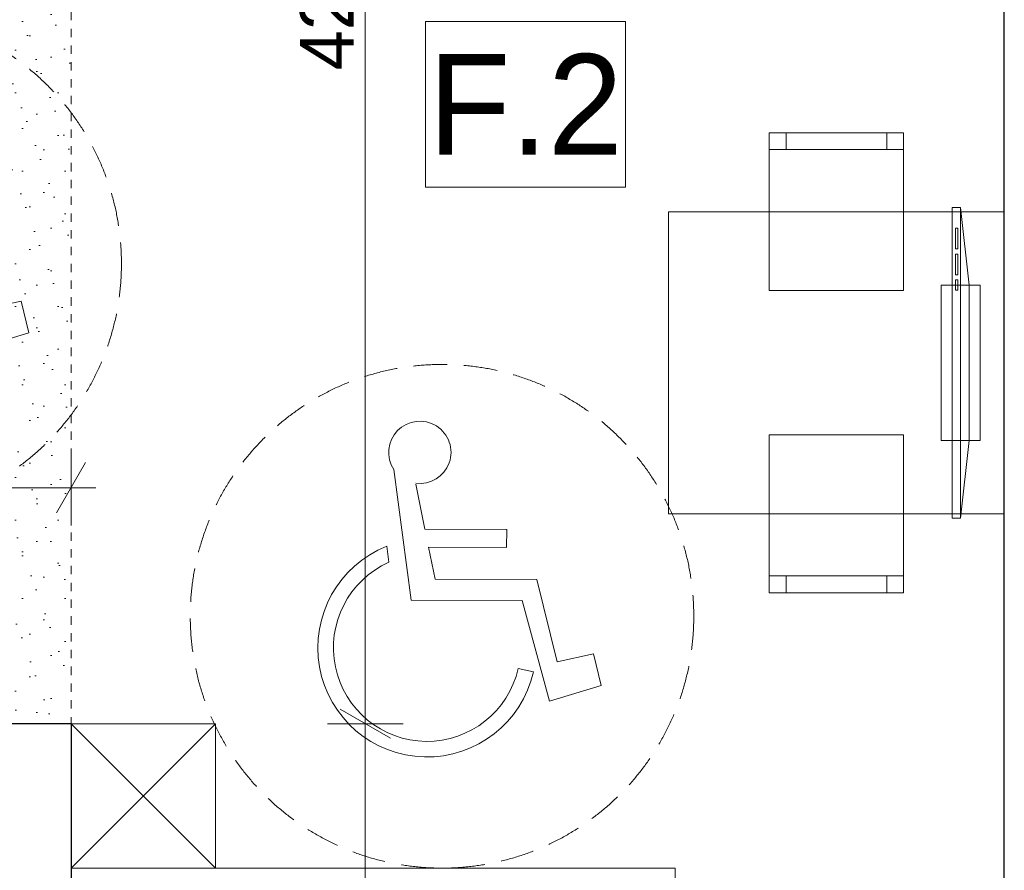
# Model space of a CAD drawing. Extents: x -264238 to -24649, y 31125 to 167795.
# Tile 131 of 256: x -184776 to -181842, y 61418 to 63952. Entities that reach past the tile are written whole.
import ezdxf

# ---------------------------------------------------------------- set-up
doc = ezdxf.new("R2010")
doc.units = 0
doc.header["$MEASUREMENT"] = 0
doc.linetypes.add('Hidden Line', pattern=[50, 25, -25])
doc.linetypes.add('Krawędzie ukryte', pattern=[150, 100, -50])
for name, color, linetype, lineweight in [('Arch opisy_Nr_Pióra__21', 7, 'Continuous', 9), ('Arch wymiary_Nr_Pióra__21', 7, 'Continuous', 9), ('arch wypelnienia_Nr_Pióra__101', 8, 'Continuous', 13), ('INWENT.ŚCIANY_Nr_Pióra__1', 7, 'Continuous', 25), ('INWENT.ŚCIANY_Nr_Pióra__101', 8, 'Continuous', 13)]:
    doc.layers.add(name, color=color, linetype=linetype, lineweight=lineweight)
doc.layers.add('Arch wymiary', color=7, linetype='Continuous')
doc.layers.add('Arch wyposarzenie_Nr_Pióra__2', color=7, linetype='Continuous', lineweight=13, true_color=0x7f7f7f)
doc.layers.add('Arch wyposazenie_Nr_Pióra__9', color=7, linetype='Continuous', lineweight=13, true_color=0x3dad99)
doc.styles.add('GENERATED_STYLE_1', font='txt')
doc.styles.add('GENERATED_STYLE_3', font='txt')
doc.dimstyles.new('GENERATED_STYLE__1', dxfattribs={"dimtxt": 160.000002, "dimasz": 114, "dimexe": 0.18, "dimexo": 0, "dimgap": 0.09, "dimtad": 1, "dimtih": 1, "dimtoh": 1, "dimdec": 0, "dimlfac": 0.1, "dimzin": 0, "dimdsep": 46, "dimtxsty": 'GENERATED_STYLE_1', "dimblk": 'ARROWHEAD_2', "dimblk1": 'ARROWHEAD_2', "dimblk2": 'ARROWHEAD_2', "dimcen": 0.09, "dimclrd": 7, "dimclre": 7, "dimclrt": 7, "dimazin": 0, "dimtfac": 1, "dimtdec": 4, "dimtmove": 0, "dimatfit": 3, "dimfxl": 0, "dimtolj": 1, "dimtzin": 0, "dimarcsym": 0})
doc.dimstyles.new('GENERATED_STYLE__2', dxfattribs={"dimtxt": 160.000002, "dimasz": 114, "dimexe": 0.18, "dimexo": 0, "dimgap": 0.09, "dimtad": 1, "dimdec": 0, "dimlfac": 0.1, "dimzin": 0, "dimdsep": 46, "dimtxsty": 'GENERATED_STYLE_1', "dimblk": 'ARROWHEAD_2', "dimblk1": 'ARROWHEAD_2', "dimblk2": 'ARROWHEAD_2', "dimcen": 0.09, "dimclrd": 7, "dimclre": 7, "dimclrt": 7, "dimazin": 0, "dimtfac": 1, "dimtdec": 4, "dimtmove": 0, "dimatfit": 3, "dimfxl": 0, "dimtolj": 1, "dimtzin": 0, "dimarcsym": 0})

# ---------------------------------------------------------------- blocks, each defined once
blk = doc.blocks.new('*D648')
at = {"layer": 'Arch wymiary_Nr_Pióra__21', "linetype": 'Continuous'}
for p, q in [((-183821.1, 60028.2), (-183671.1, 59941.6)), ((-183633.6, 59984.9), (-183858.6, 59984.9)), ((-183746.1, 59784.9), (-183746.1, 59984.9)), ((-183821.1, 59828.2), (-183671.1, 59741.6)), ((-183633.6, 59784.9), (-183858.6, 59784.9)), ((-183746.1, 59711.5), (-183746.1, 59784.9))]:
    blk.add_line(p, q, dxfattribs=at)
at = {"layer": 'Arch wymiary_Nr_Pióra__21', "char_height": 160, "attachment_point": 7, "rotation": 90, "style": 'GENERATED_STYLE_1'}
for s, insert in [('{374}', (-183778.1, 70201.3)), ('{8}', (-183778.1, 68259.1)), ('{193}', (-183778.1, 67235.1)), ('{42}', (-183778.1, 66162.5)), ('{420}', (-183778.1, 63801.3)), ('{145}', (-183778.1, 60976.3)), ('{42}', (-183778.1, 60092.5)), ('{20}', (-183778.1, 59536.7))]:
    blk.add_mtext(s, dxfattribs=dict(at, insert=insert))
blk = doc.blocks.new('ARROWHEAD_2')
at = {"color": 0, "linetype": 'Continuous', "lineweight": 0}
for p, q in [((-0.378, -0.655), (0.378, 0.655)), ((0, 0), (-1, 0))]:
    blk.add_line(p, q, dxfattribs=at)
blk = doc.blocks.new('*D649')
at = {"layer": 'Arch wymiary_Nr_Pióra__21', "linetype": 'Continuous'}
for p, q in [((-183821.1, 60448.2), (-183671.1, 60361.6)), ((-183633.6, 60404.9), (-183858.6, 60404.9)), ((-183746.1, 59984.9), (-183746.1, 60404.9)), ((-183821.1, 60028.2), (-183671.1, 59941.6)), ((-183633.6, 59984.9), (-183858.6, 59984.9))]:
    blk.add_line(p, q, dxfattribs=at)
at = {"layer": 'Arch wymiary_Nr_Pióra__21', "char_height": 160, "attachment_point": 7, "rotation": 90, "style": 'GENERATED_STYLE_1'}
for s, insert in [('{374}', (-183778.1, 70201.3)), ('{8}', (-183778.1, 68259.1)), ('{193}', (-183778.1, 67235.1)), ('{42}', (-183778.1, 66162.5)), ('{420}', (-183778.1, 63801.3)), ('{145}', (-183778.1, 60976.3)), ('{42}', (-183778.1, 60092.5)), ('{20}', (-183778.1, 59536.7))]:
    blk.add_mtext(s, dxfattribs=dict(at, insert=insert))
blk = doc.blocks.new('*D650')
at = {"layer": 'Arch wymiary_Nr_Pióra__21', "linetype": 'Continuous'}
for p, q in [((-183821.1, 61898.2), (-183671.1, 61811.6)), ((-183633.6, 61854.9), (-183858.6, 61854.9)), ((-183746.1, 60404.9), (-183746.1, 61854.9)), ((-183821.1, 60448.2), (-183671.1, 60361.6)), ((-183633.6, 60404.9), (-183858.6, 60404.9))]:
    blk.add_line(p, q, dxfattribs=at)
at = {"layer": 'Arch wymiary_Nr_Pióra__21', "char_height": 160, "attachment_point": 7, "rotation": 90, "style": 'GENERATED_STYLE_1'}
for s, insert in [('{374}', (-183778.1, 70201.3)), ('{8}', (-183778.1, 68259.1)), ('{193}', (-183778.1, 67235.1)), ('{42}', (-183778.1, 66162.5)), ('{420}', (-183778.1, 63801.3)), ('{145}', (-183778.1, 60976.3)), ('{42}', (-183778.1, 60092.5)), ('{20}', (-183778.1, 59536.7))]:
    blk.add_mtext(s, dxfattribs=dict(at, insert=insert))
blk = doc.blocks.new('*D651')
at = {"layer": 'Arch wymiary_Nr_Pióra__21', "linetype": 'Continuous'}
for p, q in [((-183821.1, 66098.2), (-183671.1, 66011.6)), ((-183633.6, 66054.9), (-183858.6, 66054.9)), ((-183746.1, 61854.9), (-183746.1, 66054.9)), ((-183821.1, 61898.2), (-183671.1, 61811.6)), ((-183633.6, 61854.9), (-183858.6, 61854.9))]:
    blk.add_line(p, q, dxfattribs=at)
at = {"layer": 'Arch wymiary_Nr_Pióra__21', "char_height": 160, "attachment_point": 7, "rotation": 90, "style": 'GENERATED_STYLE_1'}
for s, insert in [('{374}', (-183778.1, 70201.3)), ('{8}', (-183778.1, 68259.1)), ('{193}', (-183778.1, 67235.1)), ('{42}', (-183778.1, 66162.5)), ('{420}', (-183778.1, 63801.3)), ('{145}', (-183778.1, 60976.3)), ('{42}', (-183778.1, 60092.5)), ('{20}', (-183778.1, 59536.7))]:
    blk.add_mtext(s, dxfattribs=dict(at, insert=insert))
blk = doc.blocks.new('*D652')
at = {"layer": 'Arch wymiary_Nr_Pióra__21', "linetype": 'Continuous'}
for p, q in [((-183821.1, 66518.2), (-183671.1, 66431.6)), ((-183633.6, 66474.9), (-183858.6, 66474.9)), ((-183746.1, 66054.9), (-183746.1, 66474.9)), ((-183821.1, 66098.2), (-183671.1, 66011.6)), ((-183633.6, 66054.9), (-183858.6, 66054.9))]:
    blk.add_line(p, q, dxfattribs=at)
at = {"layer": 'Arch wymiary_Nr_Pióra__21', "char_height": 160, "attachment_point": 7, "rotation": 90, "style": 'GENERATED_STYLE_1'}
for s, insert in [('{374}', (-183778.1, 70201.3)), ('{8}', (-183778.1, 68259.1)), ('{193}', (-183778.1, 67235.1)), ('{42}', (-183778.1, 66162.5)), ('{420}', (-183778.1, 63801.3)), ('{145}', (-183778.1, 60976.3)), ('{42}', (-183778.1, 60092.5)), ('{20}', (-183778.1, 59536.7))]:
    blk.add_mtext(s, dxfattribs=dict(at, insert=insert))
blk = doc.blocks.new('*D653')
at = {"layer": 'Arch wymiary_Nr_Pióra__21', "linetype": 'Continuous'}
for p, q in [((-183821.1, 68448.2), (-183671.1, 68361.6)), ((-183633.6, 68404.9), (-183858.6, 68404.9)), ((-183746.1, 66474.9), (-183746.1, 68404.9)), ((-183821.1, 66518.2), (-183671.1, 66431.6)), ((-183633.6, 66474.9), (-183858.6, 66474.9))]:
    blk.add_line(p, q, dxfattribs=at)
at = {"layer": 'Arch wymiary_Nr_Pióra__21', "char_height": 160, "attachment_point": 7, "rotation": 90, "style": 'GENERATED_STYLE_1'}
for s, insert in [('{374}', (-183778.1, 70201.3)), ('{8}', (-183778.1, 68259.1)), ('{193}', (-183778.1, 67235.1)), ('{42}', (-183778.1, 66162.5)), ('{420}', (-183778.1, 63801.3)), ('{145}', (-183778.1, 60976.3)), ('{42}', (-183778.1, 60092.5)), ('{20}', (-183778.1, 59536.7))]:
    blk.add_mtext(s, dxfattribs=dict(at, insert=insert))
blk = doc.blocks.new('*D654')
at = {"layer": 'Arch wymiary_Nr_Pióra__21', "linetype": 'Continuous'}
for p, q in [((-183821.1, 68528.2), (-183671.1, 68441.6)), ((-183633.6, 68484.9), (-183858.6, 68484.9)), ((-183746.1, 68404.9), (-183746.1, 68484.9)), ((-183821.1, 68448.2), (-183671.1, 68361.6)), ((-183633.6, 68404.9), (-183858.6, 68404.9))]:
    blk.add_line(p, q, dxfattribs=at)
at = {"layer": 'Arch wymiary_Nr_Pióra__21', "char_height": 160, "attachment_point": 7, "rotation": 90, "style": 'GENERATED_STYLE_1'}
for s, insert in [('{374}', (-183778.1, 70201.3)), ('{8}', (-183778.1, 68259.1)), ('{193}', (-183778.1, 67235.1)), ('{42}', (-183778.1, 66162.5)), ('{420}', (-183778.1, 63801.3)), ('{145}', (-183778.1, 60976.3)), ('{42}', (-183778.1, 60092.5)), ('{20}', (-183778.1, 59536.7))]:
    blk.add_mtext(s, dxfattribs=dict(at, insert=insert))
blk = doc.blocks.new('*D655')
at = {"layer": 'Arch wymiary_Nr_Pióra__21', "linetype": 'Continuous'}
for p, q in [((-183746.1, 72224.9), (-183746.1, 72298.2)), ((-183671.1, 72181.6), (-183821.1, 72268.2)), ((-183633.6, 72224.9), (-183858.6, 72224.9)), ((-183746.1, 68484.9), (-183746.1, 72224.9)), ((-183821.1, 68528.2), (-183671.1, 68441.6)), ((-183633.6, 68484.9), (-183858.6, 68484.9))]:
    blk.add_line(p, q, dxfattribs=at)
at = {"layer": 'Arch wymiary_Nr_Pióra__21', "char_height": 160, "attachment_point": 7, "rotation": 90, "style": 'GENERATED_STYLE_1'}
for s, insert in [('{374}', (-183778.1, 70201.3)), ('{8}', (-183778.1, 68259.1)), ('{193}', (-183778.1, 67235.1)), ('{42}', (-183778.1, 66162.5)), ('{420}', (-183778.1, 63801.3)), ('{145}', (-183778.1, 60976.3)), ('{42}', (-183778.1, 60092.5)), ('{20}', (-183778.1, 59536.7))]:
    blk.add_mtext(s, dxfattribs=dict(at, insert=insert))
blk = doc.blocks.new('*D658')
at = {"layer": 'Arch wymiary_Nr_Pióra__21', "linetype": 'Continuous'}
for p, q in [((-185702.4, 62445.3), (-185702.4, 62670.3)), ((-184622.4, 62445.3), (-184622.4, 62670.3)), ((-185659.1, 62632.8), (-185745.7, 62482.8)), ((-184665.7, 62482.8), (-184579.1, 62632.8)), ((-185702.4, 62557.8), (-184622.4, 62557.8)), ((-184622.4, 62557.8), (-184549, 62557.8))]:
    blk.add_line(p, q, dxfattribs=at)
at = {"layer": 'Arch wymiary_Nr_Pióra__21', "char_height": 160, "attachment_point": 7, "style": 'GENERATED_STYLE_1'}
for s, insert in [('{65}', (-187149.8, 62589.8)), ('{102}', (-186366, 62589.8)), ('{108}', (-185316, 62589.8))]:
    blk.add_mtext(s, dxfattribs=dict(at, insert=insert))

msp = doc.modelspace()

# ---------------------------------------------------------------- hatches: boundary and pattern name
at = {"layer": 'arch wypelnienia_Nr_Pióra__101', "linetype": 'Continuous'}
h = msp.add_hatch(dxfattribs=at)
h.set_pattern_fill('Cut_Stone', color=256, style=0, pattern_type=2)
h.set_pattern_definition([(45, (0, 200), (-63.63961, 63.63961), [0, -60, 0, -90]), (110, (200, 200), (84.572336, 30.781813), [0, -44, 0, -76])])
h.paths.add_polyline_path([(-184622.4, 61854.9), (-184922.4, 61854.9), (-184922.4, 63974.9), (-184622.4, 63974.9)], flags=0)

# ---------------------------------------------------------------- linework, layer by layer
at = {"layer": 'Arch opisy_Nr_Pióra__21', "linetype": 'Krawędzie ukryte'}
for centre in [(-185222.4, 63224.9), (-183517.4, 62174.9)]:
    msp.add_circle(centre, 750, dxfattribs=at)
at = {"layer": 'Arch wyposarzenie_Nr_Pióra__2', "linetype": 'Continuous'}
for p, q in [((-184771.4, 63113.2), (-184879.6, 63089.6)), ((-184748.2, 63018.7), (-184771.4, 63113.2)), ((-184901.9, 62972.2), (-184748.2, 63018.7)), ((-183661.1, 62611.9), (-183609, 62222.7)), ((-183568.2, 62433.9), (-183595.7, 62568.7)), ((-183324.7, 62432.9), (-183568.2, 62433.9)), ((-183324.9, 62379.6), (-183324.7, 62432.9)), ((-183681.9, 62383.3), (-183675.5, 62335.6)), ((-183537.9, 62285.3), (-183557.3, 62380.6)), ((-183557.3, 62380.6), (-183324.9, 62379.6)), ((-183234.8, 62284.1), (-183537.9, 62285.3)), ((-183174.6, 62039.6), (-183234.8, 62284.1)), ((-183609, 62222.7), (-183278.3, 62221.4)), ((-183278.3, 62221.4), (-183196.9, 61922.2)), ((-183066.4, 62063.2), (-183174.6, 62039.6)), ((-183043.2, 61968.7), (-183066.4, 62063.2)), ((-183245.3, 62009), (-183290.6, 62019.3)), ((-183196.9, 61922.2), (-183043.2, 61968.7))]:
    msp.add_line(p, q, dxfattribs=at)
for centre, major_axis, start_param, end_param in [((-183583.5, 62663), (92.9, 0), 4.583801, 10.008202), ((-183562.3, 62081), (325.1, 0), 1.947533, 6.059917), ((-183562.3, 62081), (278.7, 0), 1.989195, 6.059917)]:
    msp.add_ellipse(centre, major_axis=major_axis, ratio=0.999933, start_param=start_param, end_param=end_param, dxfattribs=at)
at = {"layer": 'Arch wyposazenie_Nr_Pióra__9', "linetype": 'Continuous'}
for p, q in [((-182142.4, 63614.9), (-182542.4, 63614.9)), ((-182542.4, 63614.9), (-182542.4, 63144.9)), ((-182492.4, 63564.9), (-182492.4, 63614.9)), ((-182192.4, 63564.9), (-182192.4, 63614.9)), ((-182142.4, 63144.9), (-182142.4, 63614.9)), ((-182542.4, 63564.9), (-182142.4, 63564.9)), ((-181997.5, 62467.1), (-181997.5, 63392.6)), ((-181997.5, 63392.6), (-181972.5, 63392.6)), ((-181972.5, 62467.1), (-181972.5, 63392.6)), ((-181972.5, 63392.6), (-181947.5, 63161.2)), ((-182842.4, 63379.9), (-182842.4, 62479.9)), ((-181842.4, 63379.9), (-182842.4, 63379.9)), ((-181842.4, 62479.9), (-181842.4, 63379.9)), ((-181981.2, 63330.9), (-181987.5, 63330.9)), ((-181987.5, 63330.9), (-181987.5, 63269.2)), ((-181981.2, 63269.2), (-181981.2, 63330.9)), ((-181987.5, 63269.2), (-181981.2, 63269.2)), ((-181987.5, 63253.8), (-181987.5, 63192.1)), ((-181981.2, 63253.8), (-181987.5, 63253.8)), ((-181981.2, 63192.1), (-181981.2, 63253.8)), ((-181987.5, 63192.1), (-181981.2, 63192.1)), ((-182030.3, 63161.2), (-181914.6, 63161.2)), ((-182030.3, 62698.5), (-182030.3, 63161.2)), ((-181981.2, 63176.7), (-181987.5, 63176.7)), ((-181987.5, 63176.7), (-181987.5, 63145.8)), ((-181981.2, 63145.8), (-181981.2, 63176.7)), ((-181947.5, 63161.2), (-181947.5, 62698.5)), ((-181914.6, 63161.2), (-181914.6, 62698.5)), ((-182542.4, 63144.9), (-182142.4, 63144.9)), ((-181987.5, 63145.8), (-181981.2, 63145.8)), ((-182542.4, 62714.9), (-182142.4, 62714.9)), ((-182542.4, 62244.9), (-182542.4, 62714.9)), ((-182142.4, 62714.9), (-182142.4, 62244.9)), ((-181914.6, 62698.5), (-182030.3, 62698.5)), ((-181947.5, 62698.5), (-181972.5, 62467.1)), ((-182842.4, 62479.9), (-181842.4, 62479.9)), ((-181972.5, 62467.1), (-181997.5, 62467.1)), ((-182542.4, 62294.9), (-182142.4, 62294.9)), ((-182492.4, 62294.9), (-182492.4, 62244.9)), ((-182192.4, 62294.9), (-182192.4, 62244.9)), ((-182142.4, 62244.9), (-182542.4, 62244.9)), ((-184192.4, 61424.9), (-184622.4, 61854.9)), ((-184192.4, 61854.9), (-184622.4, 61424.9)), ((-184192.4, 61854.9), (-184622.4, 61854.9)), ((-184192.4, 61424.9), (-184192.4, 61854.9)), ((-184622.4, 61424.9), (-182822.4, 61424.9)), ((-184622.4, 61424.9), (-184622.4, 60524.9)), ((-184622.4, 61424.9), (-184222.4, 61424.9)), ((-182822.4, 61424.9), (-182822.4, 60524.9))]:
    msp.add_line(p, q, dxfattribs=at)
at = {"layer": 'INWENT.ŚCIANY_Nr_Pióra__1', "linetype": 'Continuous'}
for p, q in [((-181842.4, 60404.9), (-181842.4, 66054.9)), ((-184622.4, 61854.9), (-184922.4, 61854.9)), ((-184622.4, 61854.9), (-184622.4, 60404.9))]:
    msp.add_line(p, q, dxfattribs=at)
at = {"layer": 'INWENT.ŚCIANY_Nr_Pióra__101', "linetype": 'Hidden Line'}
msp.add_line((-184622.4, 63974.9), (-184622.4, 61854.9), dxfattribs=at)

# ---------------------------------------------------------------- dimensions: what is measured, and where the dimension line sits
at = {"layer": 'Arch wymiary', "linetype": 'Continuous'}
for p1, p2, picture, middle in [((-183052.4, 68484.9), (-184432.4, 72224.9), '*D655', (-183858.1, 70383.4)), ((-184507.8, 60404.9), (-184772.4, 61854.9), '*D650', (-183858.1, 61158.4)), ((-184772.4, 61854.9), (-183715.4, 66054.9), '*D651', (-183858.1, 63983.4)), ((-184495, 59984.9), (-184507.8, 60404.9), '*D649', (-183858.1, 60213.9)), ((-184447.7, 59784.9), (-184495, 59984.9), '*D648', (-183858.1, 59658.1)), ((-183715.4, 66054.9), (-184432.4, 66474.9), '*D652', (-183858.1, 66283.9)), ((-184432.4, 66474.9), (-183052.4, 68404.9), '*D653', (-183858.1, 67417.2)), ((-183052.4, 68404.9), (-183052.4, 68484.9), '*D654', (-183858.1, 68319.8))]:
    dim = msp.add_linear_dim(base=(-183746.1, 59784.9), p1=p1, p2=p2, angle=90, dimstyle='GENERATED_STYLE__2', dxfattribs=at)
    dim.commit()
    dim.dimension.update_dxf_attribs({"geometry": picture, "text_midpoint": middle})
dim = msp.add_linear_dim(base=(-187372.4, 62557.8), p1=(-185702.4, 61854.9), p2=(-184622.4, 61854.9), dimstyle='GENERATED_STYLE__1', dxfattribs=at)
dim.commit()
dim.dimension.update_dxf_attribs({"geometry": '*D658', "text_midpoint": (-185133.9, 62669.8)})

# ---------------------------------------------------------------- next in the draw order: wipeouts: each hides what was drawn before it
at = {"linetype": 'Continuous', "ltscale": 776093.584547}
msp.add_wipeout([(-183566.5, 63946.5), (-182970.8, 63946.5), (-182970.8, 63452.4), (-183566.5, 63452.4)], dxfattribs=at).dxf.layer = 'Arch opisy_Nr_Pióra__21'

# ---------------------------------------------------------------- next in the draw order: linework, layer by layer
at = {"layer": 'Arch opisy_Nr_Pióra__21', "linetype": 'Continuous', "flags": 128}
msp.add_lwpolyline([(-183566.5, 63946.5), (-182970.8, 63946.5), (-182970.8, 63452.4), (-183566.5, 63452.4)], close=True, dxfattribs=at)

# ---------------------------------------------------------------- next in the draw order: texts
at = {"layer": 'Arch opisy_Nr_Pióra__21', "linetype": 'Continuous', "insert": (-183268.7, 63549.4), "char_height": 300, "attachment_point": 8, "style": 'GENERATED_STYLE_3'}
msp.add_mtext('{F.2 }', dxfattribs=at)

doc.saveas('drawing.dxf')
